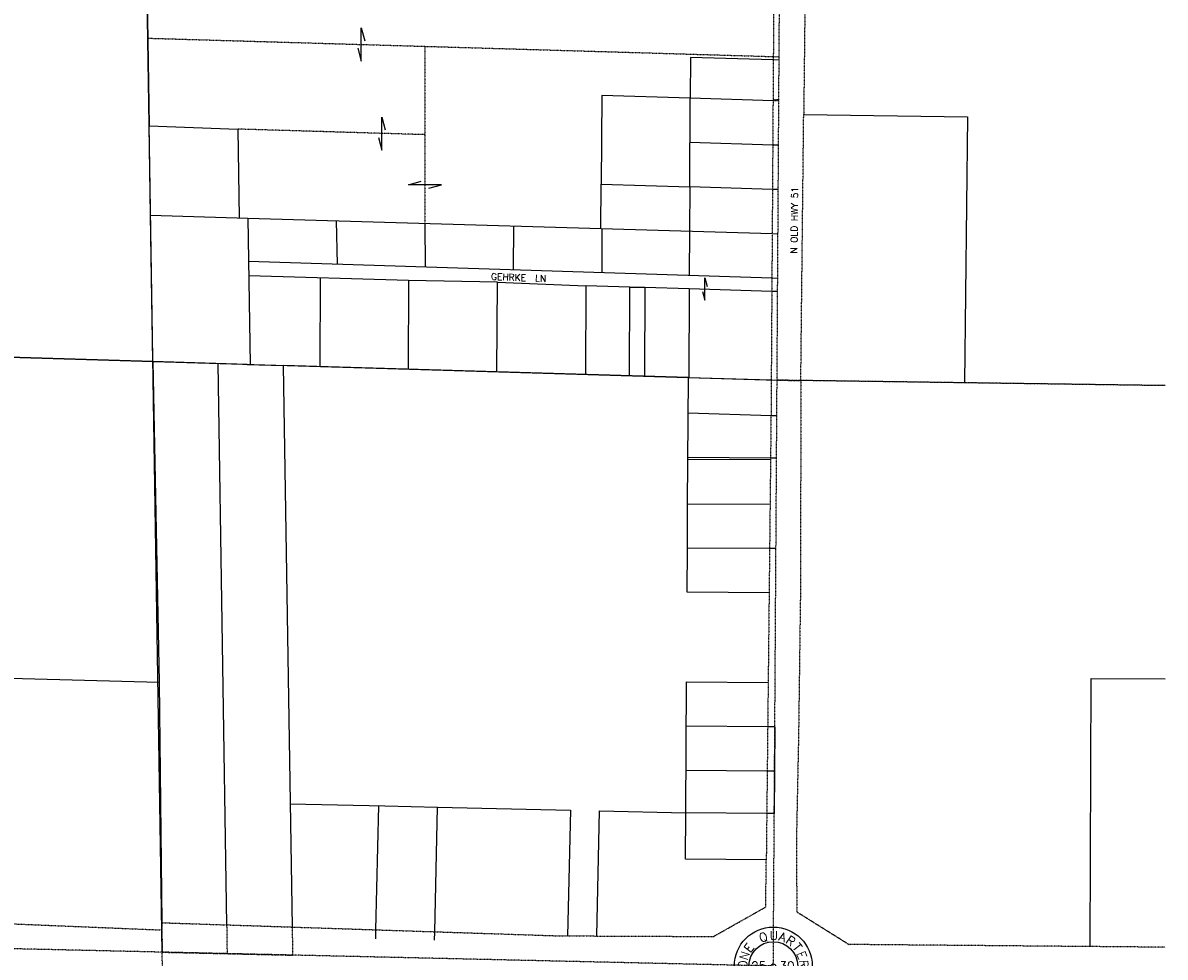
# Model space of a CAD drawing. Extents: x 382064 to 394843, y 99495 to 121971.
# Tile 22 of 36: x 392230 to 394809, y 107802 to 109910. Entities that reach past the tile are written whole.
import ezdxf
from ezdxf.enums import TextEntityAlignment as Align

# ---------------------------------------------------------------- set-up
doc = ezdxf.new("R2010")
doc.units = 0
doc.header["$LTSCALE"] = 0.005
doc.header["$MEASUREMENT"] = 0
for name, pattern in [('Erwl', [0.8, 0.175, -0.05, 0.35, -0.05, 0.175]), ('HIDDEN', [0.375, 0.25, -0.125]), ('HIDDEN2', [0.1875, 0.125, -0.0625]), ('PHANTOM', [2.5, 1.25, -0.25, 0.25, -0.25, 0.25, -0.25])]:
    doc.linetypes.add(name, pattern=pattern)
for name, color, linetype in [('17N', 7, 'Continuous'), ('20H', 2, 'Continuous'), ('30F', 1, 'PHANTOM'), ('30Q', 1, 'PHANTOM'), ('30S', 1, 'PHANTOM'), ('Y', 2, 'Continuous')]:
    doc.layers.add(name, color=color, linetype=linetype)
doc.layers.add('E_RW_Existing', color=1, linetype='Erwl', lineweight=25)
doc.layers.add('E_RW_Property', color=1, linetype='Continuous', lineweight=25)
doc.styles.add('R', font='ROMANS.shx', dxfattribs={"height": 35})
doc.styles.add('T', font='TXT.shx', dxfattribs={"height": 20})

# ---------------------------------------------------------------- blocks, each defined once
blk = doc.blocks.new('Q', base_point=(2908.2, 2882.1))
at = {"layer": 'Y'}
for radius in [88, 55, 5]:
    blk.add_circle((2908.2, 2882.1), radius, dxfattribs=at)
at = {"layer": 'Y', "style": 'T'}
for s, rotation, p in [('Q', 20, (2889, 2937.8)), ('A', 343, (2926.4, 2938.2)), ('R', 326, (2942, 2930.4)), ('N', 71, (2852.8, 2902.3)), ('E', 54, (2861.2, 2917.6)), ('T', 309, (2954.7, 2918.4)), ('E', 292, (2963.2, 2903.2)), ('O', 88, (2849.4, 2885.2)), ('R', 275, (2967, 2886.2)), ('C', 317.5308, (2851.5, 2822.7)), ('R', 45.5308, (2965.6, 2823.3)), ('O', 334.5308, (2871.3, 2808.7)), ('R', 351.5308, (2894.4, 2801.1)), ('N', 8.5308, (2918.7, 2800.6)), ('E', 28.5308, (2945.9, 2809.1))]:
    blk.add_text(s, height=20, rotation=rotation, dxfattribs=at).set_placement(p, align=Align.CENTER)
blk.add_text('U', height=20, dxfattribs=at).set_placement((2909.3, 2941), align=Align.CENTER)
for tag, p in [('N', (2908.2, 2912.9)), ('W', (2875.2, 2882.1)), ('E', (2939, 2882.1)), ('S', (2908.2, 2850.2))]:
    blk.add_attdef(tag, text='', height=20, dxfattribs=at).set_placement(p, align=Align.MIDDLE)
blk = doc.blocks.new('H')
at = {"layer": '20H', "color": 2}
for p, q in [((0, 25), (5.2, 5.7)), ((0, -25), (0, 25)), ((-5.2, -5.7), (0, -25))]:
    blk.add_line(p, q, dxfattribs=at)

msp = doc.modelspace()

# ---------------------------------------------------------------- linework, layer by layer
at = {"layer": '30F', "linetype": 'Continuous'}
for p, q in [((392544.2, 107812.9), (392502.2, 110479.1)), ((391114, 109188.2), (393932.3, 109103.9))]:
    msp.add_line(p, q, dxfattribs=at)
at = {"layer": '30F'}
for p, q in [((394808.6, 109091.5), (393932.3, 109103.9)), ((392582.5, 105172.4), (392544.2, 107812.9))]:
    msp.add_line(p, q, dxfattribs=at)
at = {"layer": '30Q'}
msp.add_line((393923.9, 107781.6), (391164.5, 107844.3), dxfattribs=at)
at = {"layer": '30S'}
msp.add_lwpolyline([(393903.8, 105137), (393923.9, 107781.9), (393940.8, 110426.2)], dxfattribs=at)
at = {"layer": 'E_RW_Existing'}
for p, q in [((394000.6, 110425), (393992.5, 109703.1)), ((393927.5, 110393.6), (393918.7, 109024.3)), ((393986, 109103.1), (393992.5, 109703.1)), ((393918.7, 109024.3), (393908, 108021.7)), ((393906.8, 107914.9), (393908, 108021.7)), ((393788.7, 107848.3), (393906.8, 107914.9)), ((393977, 107904), (394094.9, 107830.3)), ((392543.2, 107879.4), (393439.9, 107849.8)), ((392543.2, 107879.4), (392543.4, 107863)), ((393439.9, 107849.8), (393788.7, 107848.3)), ((394808.6, 107824.1), (394094.9, 107830.3))]:
    msp.add_line(p, q, dxfattribs=at)
for points in [[(393986, 109103.1), (393985.3, 108638.7), (393980.9, 108303.7), (393976, 108062.8), (393977, 107904)], [(391166.5, 107910), (392087.2, 107881.8), (392087.8, 107881.8), (392543.4, 107863)]]:
    msp.add_lwpolyline(points, dxfattribs=at)
at = {"layer": 'E_RW_Property'}
for p, q in [((392509, 110064.2), (392514.8, 109678.1)), ((393737, 109832.2), (393736.4, 109740)), ((393923.8, 109826.6), (393737, 109832.2)), ((393936.9, 109826.2), (393923.8, 109826.6)), ((393923.9, 109834.2), (393937, 109833.8)), ((393536.5, 109746), (393535.2, 109546)), ((393735.2, 109540), (393736.4, 109740)), ((393992.5, 109703.1), (394362.4, 109697.9)), ((394362.4, 109697.9), (394355.9, 109097.9)), ((392514.8, 109678.1), (392714.7, 109670.5)), ((392518, 109476), (392514.8, 109678.1)), ((392714.7, 109670.5), (392717.8, 109470.2)), ((393922.6, 109634.4), (393735.8, 109640)), ((393935.7, 109634), (393922.6, 109634.4)), ((393534.6, 109446.2), (393535.2, 109546)), ((393535.2, 109546), (393735.2, 109540)), ((393735.2, 109540), (393734.5, 109440.8)), ((393922, 109534.4), (393735.2, 109540)), ((393935.1, 109534), (393922, 109534.4)), ((392523.2, 109146), (392518, 109476)), ((392518, 109476), (392737.4, 109469.6)), ((392737.4, 109469.6), (393921.3, 109434.8)), ((392737.4, 109469.6), (392743.1, 109139.4)), ((392937.3, 109463.7), (392939, 109365.9)), ((393137.2, 109457.9), (393137.7, 109359.7)), ((393337.1, 109452), (393336.5, 109353.4)), ((393537, 109446.1), (393536.4, 109347)), ((393734.5, 109440.8), (393733.9, 109340.8)), ((393921.3, 109434.8), (393934.4, 109434.4)), ((392739.1, 109372.3), (393920.7, 109334.9)), ((393100.5, 109328.8), (392739.6, 109339.6)), ((392900.6, 109334.7), (392899.8, 109134.7)), ((393100.5, 109328.8), (393099.7, 109128.8)), ((393301.1, 109324.7), (393100.5, 109328.8)), ((393299.6, 109122.8), (393301.1, 109324.7)), ((393301.1, 109324.7), (393500.4, 109316.8)), ((393920.7, 109334.9), (393933.8, 109334.4)), ((393500.4, 109316.8), (393499.5, 109116.8)), ((393600.3, 109313.8), (393500.4, 109316.8)), ((393599.5, 109113.8), (393600.3, 109313.8)), ((393600.3, 109313.8), (393633.7, 109313.9)), ((393633.7, 109313.9), (393632.9, 109112.8)), ((393633.7, 109313.9), (393733.7, 109310.8)), ((393733.7, 109310.8), (393732.8, 109109.8)), ((392523.2, 109146.1), (391601.2, 109173.5)), ((392523.2, 109146), (392537.2, 108422.4)), ((392736.3, 109139.6), (392523.2, 109145.8)), ((392690.4, 107874.6), (392670.4, 109141.5)), ((392736.3, 109139.6), (392817.6, 109137.2)), ((393732.3, 109109.9), (392817.6, 109137.2)), ((392817.6, 109137.2), (392837.6, 107869.7)), ((393730.5, 108825.1), (393732.3, 109109.9)), ((393732.3, 109109.9), (393919.2, 109104.3)), ((393919.2, 109104.3), (393932.3, 109103.9)), ((394355.9, 109097.9), (393986, 109103.1)), ((394808.6, 109091.5), (394355.9, 109097.9)), ((393731.8, 109029.8), (393918.7, 109024.3)), ((393918.7, 109024.3), (393931.8, 109023.9)), ((393731.2, 108929.8), (393917.7, 108928.7)), ((393917.6, 108924), (393731.2, 108925.1)), ((393917.7, 108928.7), (393931.2, 108928.6)), ((393730.2, 108725.2), (393730.5, 108825.1)), ((393730.5, 108825.1), (393916.6, 108824)), ((393729.5, 108625.4), (393730.2, 108725.2)), ((393915.5, 108724), (393730.2, 108725.1)), ((393929.9, 108723.9), (393915.5, 108724)), ((393914.4, 108624.2), (393729.5, 108625.4)), ((392130.7, 108432.9), (392537.2, 108422.4)), ((392537.2, 108422.4), (392543.2, 107879.4)), ((393726.1, 108127.2), (393727.9, 108422.8)), ((393727.9, 108422.8), (393912.2, 108421.6)), ((394639.2, 107825.6), (394641.3, 108430.8)), ((394641.3, 108430.8), (394808.6, 108429.8)), ((393911.2, 108321.7), (393727.3, 108322.8)), ((393927.3, 108321.6), (393911.2, 108321.7)), ((393910.1, 108221.7), (393726.7, 108222.8)), ((393926.7, 108221.6), (393910.1, 108221.7)), ((392833.2, 108147.6), (393047, 108142.9)), ((393026.8, 107863.5), (393033.2, 108143.2)), ((393047, 108142.9), (393165.8, 108140.2)), ((393159.4, 107859.1), (393165.8, 108140.2)), ((393165.8, 108140.2), (393465.8, 108133.3)), ((393465.8, 108133.3), (393459.5, 107849.8)), ((393525.5, 107849.5), (393531.8, 108131.7)), ((393531.8, 108131.7), (393726.1, 108127.2)), ((393725.4, 108022.8), (393726.1, 108127.2)), ((393909.1, 108126.1), (393726.1, 108127.2)), ((393926.1, 108126), (393909.1, 108126.1)), ((393908, 108021.7), (393725.4, 108022.8)), ((393026.3, 107843.1), (393026.8, 107863.5)), ((393159, 107840.3), (393159.4, 107859.1))]:
    msp.add_line(p, q, dxfattribs=at)
at = {"layer": 'E_RW_Property', "linetype": 'HIDDEN'}
for p, q in [((392511.8, 109875.7), (393923.9, 109834.2)), ((393137.4, 109857.3), (393137.2, 109457.9)), ((393936.3, 109734), (393923.2, 109734.4)), ((393936.4, 109736.2), (393923.3, 109736.6)), ((393137.3, 109657.9), (392714.7, 109670.5))]:
    msp.add_line(p, q, dxfattribs=at)
at = {"layer": 'E_RW_Property', "linetype": 'HIDDEN2'}
for p, q in [((393932.3, 109103.9), (393986, 109103.1)), ((392543.4, 107863), (392544.2, 107812.9)), ((392691.4, 107809.6), (392690.4, 107874.6)), ((392837.6, 107869.7), (392838.6, 107806.2))]:
    msp.add_line(p, q, dxfattribs=at)
at = {"layer": 'E_RW_Property', "flags": 128}
for points in [[(393923.2, 109734.4), (393736.4, 109740), (393536.5, 109746)], [(393733.7, 109310.8), (393920.5, 109304.9), (393933.6, 109304.4)], [(393927.3, 108321.6), (393926.7, 108221.6), (393926.1, 108126)]]:
    msp.add_lwpolyline(points, dxfattribs=at)
at = {"layer": 'E_RW_Property', "linetype": 'HIDDEN2', "flags": 128}
msp.add_lwpolyline([(392544.2, 107812.9), (392691.4, 107809.6), (392838.6, 107806.2)], dxfattribs=at)

# ---------------------------------------------------------------- block references
at = {"layer": '20H', "xscale": 1.5, "yscale": 1.5, "zscale": 1.5}
for p in [(392993.5, 109861.5), (393040, 109660.2)]:
    msp.add_blockref('H', p, dxfattribs=at)
at = {"layer": '20H', "xscale": 1.5, "yscale": 1.5, "zscale": 1.5, "rotation": 90}
msp.add_blockref('H', (393137.4, 109544.9), dxfattribs=at)
at = {"layer": '20H', "rotation": 0.2426687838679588}
msp.add_blockref('H', (393769.4, 109309.7), dxfattribs=at)
at = {"layer": 'Y'}
ref = msp.add_blockref('Q', (393923.9, 107781.6), dxfattribs=at)
ref.add_attrib('E', '30', dxfattribs={"color": 2, "height": 20, "style": 'T'}).set_placement((393954.7, 107781.6), align=Align.MIDDLE)
ref.add_attrib('W', '25', dxfattribs={"color": 2, "height": 20, "style": 'T'}).set_placement((393890.9, 107781.6), align=Align.MIDDLE)

# ---------------------------------------------------------------- texts
at = {"layer": '17N', "style": 'R'}
for s, rotation, p in [('N OLD HWY 51', 89.2053, (393977.8, 109389.4)), ('GEHRKE  LN', 357.834, (393286.4, 109330.3))]:
    msp.add_text(s, height=15, rotation=rotation, dxfattribs=at).set_placement(p)

doc.saveas('drawing.dxf')
